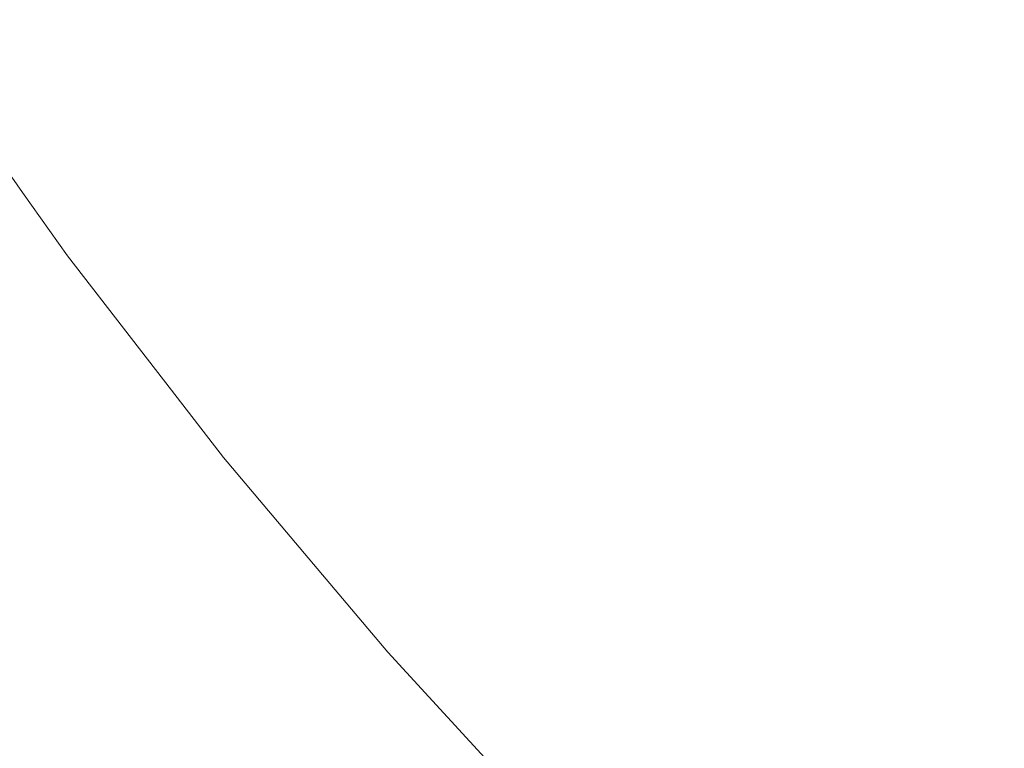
# Model space of a CAD drawing. Header units: centimetres. Extents: x -25.9 to 27.4, y 34.1 to 35.9.
# Tile 7 of 256: x -25.8347 to -25.8183, y 34.1724 to 34.1846. Entities that reach past the tile are written whole.
import ezdxf

# ---------------------------------------------------------------- set-up
doc = ezdxf.new("R2010")
doc.units = ezdxf.units.CM
doc.header["$LTSCALE"] = 2.54
doc.layers.add('Lucido design-1', color=7, linetype='Continuous')

# ---------------------------------------------------------------- blocks, each defined once
blk = doc.blocks.new('Gruppo-5-1')
at = {"color": 7, "linetype": 'Continuous', "lineweight": 9}
for points, invisible_edges in [([(-25.827334, 34.185475, -9.442527), (-25.829586, 34.18866, -9.442527), (-25.830886, 34.187781, -9.446402), (-25.828595, 34.184542, -9.446402)], 15), ([(-25.827334, 34.185475, -33.40929), (-25.829586, 34.18866, -33.40929), (-25.830886, 34.187781, -33.413165), (-25.828595, 34.184542, -33.413165)], 15), ([(-25.829449, 34.183911, -10.114657), (-25.831766, 34.187186, -10.114657), (-25.830586, 34.187984, -10.118519), (-25.828304, 34.184758, -10.118519)], 15), ([(-25.829449, 34.183911, -34.08142), (-25.831766, 34.187186, -34.08142), (-25.830586, 34.187984, -34.085282), (-25.828304, 34.184758, -34.085282)], 15), ([(-25.828595, 34.184542, -9.446402), (-25.830886, 34.187781, -9.446402), (-25.83205, 34.186994, -9.450335), (-25.829725, 34.183707, -9.450335)], 15), ([(-25.828595, 34.184542, -33.413165), (-25.830886, 34.187781, -33.413165), (-25.83205, 34.186994, -33.417098), (-25.829725, 34.183707, -33.417098)], 15), ([(-25.823309, 34.183713, -10.126041), (-25.825639, 34.186728, -10.126041), (-25.824125, 34.187848, -10.129688), (-25.821843, 34.184896, -10.129688)], 15), ([(-25.823309, 34.183713, -34.092804), (-25.825639, 34.186728, -34.092804), (-25.824125, 34.187848, -34.096451), (-25.821843, 34.184896, -34.096451)], 15), ([(-25.82213, 34.184665, -9.43498), (-25.824421, 34.187629, -9.43498), (-25.825942, 34.186505, -9.438717), (-25.823601, 34.183477, -9.438717)], 15), ([(-25.82213, 34.184665, -33.401743), (-25.824421, 34.187629, -33.401743), (-25.825942, 34.186505, -33.40548), (-25.823601, 34.183477, -33.40548)], 15), ([(-25.817914, 34.183385, -10.133253), (-25.820264, 34.186172, -10.133253), (-25.818574, 34.187536, -10.136728), (-25.816284, 34.18482, -10.136728)], 15), ([(-25.817914, 34.183385, -34.100016), (-25.820264, 34.186172, -34.100016), (-25.818574, 34.187536, -34.103491), (-25.816284, 34.18482, -34.103491)], 15), ([(-25.816525, 34.184608, -9.42775), (-25.818823, 34.187335, -9.42775), (-25.820536, 34.185952, -9.431322), (-25.818177, 34.183154, -9.431322)], 15), ([(-25.816525, 34.184608, -33.394513), (-25.818823, 34.187335, -33.394513), (-25.820536, 34.185952, -33.398085), (-25.818177, 34.183154, -33.398085)], 15), ([(-25.830467, 34.183158, -10.110736), (-25.832814, 34.186478, -10.110736), (-25.831766, 34.187186, -10.114657), (-25.829449, 34.183911, -10.114657)], 15), ([(-25.830467, 34.183158, -34.077499), (-25.832814, 34.186478, -34.077499), (-25.831766, 34.187186, -34.08142), (-25.829449, 34.183911, -34.08142)], 15), ([(-25.829725, 34.183707, -9.450335), (-25.83205, 34.186994, -9.450335), (-25.833076, 34.186301, -9.45432), (-25.83072, 34.182971, -9.45432)], 15), ([(-25.829725, 34.183707, -33.417098), (-25.83205, 34.186994, -33.417098), (-25.833076, 34.186301, -33.421083), (-25.83072, 34.182971, -33.421083)], 15), ([(-25.824658, 34.182624, -10.122315), (-25.827033, 34.185697, -10.122315), (-25.825639, 34.186728, -10.126041), (-25.823309, 34.183713, -10.126041)], 15), ([(-25.824658, 34.182624, -34.089078), (-25.827033, 34.185697, -34.089078), (-25.825639, 34.186728, -34.092804), (-25.823309, 34.183713, -34.092804)], 15), ([(-25.831354, 34.182502, -10.106763), (-25.833729, 34.18586, -10.106763), (-25.832814, 34.186478, -10.110736), (-25.830467, 34.183158, -10.110736)], 15), ([(-25.831354, 34.182502, -34.073526), (-25.833729, 34.18586, -34.073526), (-25.832814, 34.186478, -34.077499), (-25.830467, 34.183158, -34.077499)], 15), ([(-25.823601, 34.183477, -9.438717), (-25.825942, 34.186505, -9.438717), (-25.827334, 34.185475, -9.442527), (-25.824948, 34.182389, -9.442527)], 15), ([(-25.823601, 34.183477, -33.40548), (-25.825942, 34.186505, -33.40548), (-25.827334, 34.185475, -33.40929), (-25.824948, 34.182389, -33.40929)], 15), ([(-25.83072, 34.182971, -9.45432), (-25.833076, 34.186301, -9.45432), (-25.833962, 34.185702, -9.45835), (-25.83158, 34.182334, -9.45835)], 15), ([(-25.83072, 34.182971, -33.421083), (-25.833076, 34.186301, -33.421083), (-25.833962, 34.185702, -33.425113), (-25.83158, 34.182334, -33.425113)], 15), ([(-25.819438, 34.182044, -10.129688), (-25.821843, 34.184896, -10.129688), (-25.820264, 34.186172, -10.133253), (-25.817914, 34.183385, -10.133253)], 15), ([(-25.819438, 34.182044, -34.096451), (-25.821843, 34.184896, -34.096451), (-25.820264, 34.186172, -34.100016), (-25.817914, 34.183385, -34.100016)], 15), ([(-25.818177, 34.183154, -9.431322), (-25.820536, 34.185952, -9.431322), (-25.82213, 34.184665, -9.43498), (-25.819715, 34.181801, -9.43498)], 15), ([(-25.818177, 34.183154, -33.398085), (-25.820536, 34.185952, -33.398085), (-25.82213, 34.184665, -33.401743), (-25.819715, 34.181801, -33.401743)], 15), ([(-25.832109, 34.181943, -10.102745), (-25.834507, 34.185334, -10.102745), (-25.833729, 34.18586, -10.106763), (-25.831354, 34.182502, -10.106763)], 15), ([(-25.832109, 34.181943, -34.069508), (-25.834507, 34.185334, -34.069508), (-25.833729, 34.18586, -34.073526), (-25.831354, 34.182502, -34.073526)], 15), ([(-25.83158, 34.182334, -9.45835), (-25.833962, 34.185702, -9.45835), (-25.834708, 34.185198, -9.462417), (-25.832304, 34.181799, -9.462417)], 15), ([(-25.83158, 34.182334, -33.425113), (-25.833962, 34.185702, -33.425113), (-25.834708, 34.185198, -33.42918), (-25.832304, 34.181799, -33.42918)], 15), ([(-25.825887, 34.181631, -10.118519), (-25.828304, 34.184758, -10.118519), (-25.827033, 34.185697, -10.122315), (-25.824658, 34.182624, -10.122315)], 15), ([(-25.825887, 34.181631, -34.085282), (-25.828304, 34.184758, -34.085282), (-25.827033, 34.185697, -34.089078), (-25.824658, 34.182624, -34.089078)], 15), ([(-25.824948, 34.182389, -9.442527), (-25.827334, 34.185475, -9.442527), (-25.828595, 34.184542, -9.446402), (-25.826169, 34.181403, -9.446402)], 15), ([(-25.824948, 34.182389, -33.40929), (-25.827334, 34.185475, -33.40929), (-25.828595, 34.184542, -33.413165), (-25.826169, 34.181403, -33.413165)], 15), ([(-25.832731, 34.181483, -10.098688), (-25.835148, 34.184901, -10.098688), (-25.834507, 34.185334, -10.102745), (-25.832109, 34.181943, -10.102745)], 15), ([(-25.832731, 34.181483, -34.065451), (-25.835148, 34.184901, -34.065451), (-25.834507, 34.185334, -34.069508), (-25.832109, 34.181943, -34.069508)], 15), ([(-25.832304, 34.181799, -9.462417), (-25.834708, 34.185198, -9.462417), (-25.835313, 34.184789, -9.466514), (-25.832891, 34.181365, -9.466514)], 15), ([(-25.832304, 34.181799, -33.42918), (-25.834708, 34.185198, -33.42918), (-25.835313, 34.184789, -33.433277), (-25.832891, 34.181365, -33.433277)], 15), ([(-25.832891, 34.181365, -9.466514), (-25.835313, 34.184789, -9.466514), (-25.835775, 34.184477, -9.470635), (-25.83334, 34.181033, -9.470635)], 15), ([(-25.832891, 34.181365, -33.433277), (-25.835313, 34.184789, -33.433277), (-25.835775, 34.184477, -33.437398), (-25.83334, 34.181033, -33.437398)], 15), ([(-25.833218, 34.181123, -10.094598), (-25.83565, 34.184561, -10.094598), (-25.835148, 34.184901, -10.098688), (-25.832731, 34.181483, -10.098688)], 15), ([(-25.833218, 34.181123, -34.061361), (-25.83565, 34.184561, -34.061361), (-25.835148, 34.184901, -34.065451), (-25.832731, 34.181483, -34.065451)], 15), ([(-25.820852, 34.180799, -10.126041), (-25.823309, 34.183713, -10.126041), (-25.821843, 34.184896, -10.129688), (-25.819438, 34.182044, -10.129688)], 15), ([(-25.820852, 34.180799, -34.092804), (-25.823309, 34.183713, -34.092804), (-25.821843, 34.184896, -34.096451), (-25.819438, 34.182044, -34.096451)], 15), ([(-25.826996, 34.180736, -10.114657), (-25.829449, 34.183911, -10.114657), (-25.828304, 34.184758, -10.118519), (-25.825887, 34.181631, -10.118519)], 15), ([(-25.826996, 34.180736, -34.08142), (-25.829449, 34.183911, -34.08142), (-25.828304, 34.184758, -34.085282), (-25.825887, 34.181631, -34.085282)], 15), ([(-25.819715, 34.181801, -9.43498), (-25.82213, 34.184665, -9.43498), (-25.823601, 34.183477, -9.438717), (-25.821134, 34.180551, -9.438717)], 15), ([(-25.819715, 34.181801, -33.401743), (-25.82213, 34.184665, -33.401743), (-25.823601, 34.183477, -33.40548), (-25.821134, 34.180551, -33.40548)], 15), ([(-25.83334, 34.181033, -9.470635), (-25.835775, 34.184477, -9.470635), (-25.836095, 34.184261, -9.474771), (-25.83365, 34.180804, -9.474771)], 15), ([(-25.83334, 34.181033, -33.437398), (-25.835775, 34.184477, -33.437398), (-25.836095, 34.184261, -33.441534), (-25.83365, 34.180804, -33.441534)], 15), ([(-25.833569, 34.180864, -10.090484), (-25.836012, 34.184317, -10.090484), (-25.83565, 34.184561, -10.094598), (-25.833218, 34.181123, -10.094598)], 15), ([(-25.833569, 34.180864, -34.057247), (-25.836012, 34.184317, -34.057247), (-25.83565, 34.184561, -34.061361), (-25.833218, 34.181123, -34.061361)], 15), ([(-25.826169, 34.181403, -9.446402), (-25.828595, 34.184542, -9.446402), (-25.829725, 34.183707, -9.450335), (-25.827262, 34.180521, -9.450335)], 15), ([(-25.826169, 34.181403, -33.413165), (-25.828595, 34.184542, -33.413165), (-25.829725, 34.183707, -33.417098), (-25.827262, 34.180521, -33.417098)], 15), ([(-25.833783, 34.180705, -10.086352), (-25.836232, 34.184168, -10.086352), (-25.836012, 34.184317, -10.090484), (-25.833569, 34.180864, -10.090484)], 15), ([(-25.833783, 34.180705, -34.053115), (-25.836232, 34.184168, -34.053115), (-25.836012, 34.184317, -34.057247), (-25.833569, 34.180864, -34.057247)], 15), ([(-25.834609, 34.181708, -10.081992), (-25.836311, 34.184115, -10.081992), (-25.836232, 34.184168, -10.086352), (-25.833783, 34.180705, -10.086352)], 14), ([(-25.834609, 34.181708, -34.048755), (-25.836311, 34.184115, -34.048755), (-25.836232, 34.184168, -34.053115), (-25.833783, 34.180705, -34.053115)], 14), ([(-25.833822, 34.180677, -9.478917), (-25.836272, 34.184141, -9.478917), (-25.836311, 34.184115, -9.481992), (-25.834609, 34.181708, -9.481992)], 11), ([(-25.833822, 34.180677, -33.44568), (-25.836272, 34.184141, -33.44568), (-25.836311, 34.184115, -33.448755), (-25.834609, 34.181708, -33.448755)], 11), ([(-25.83365, 34.180804, -9.474771), (-25.836095, 34.184261, -9.474771), (-25.836272, 34.184141, -9.478917), (-25.833822, 34.180677, -9.478917)], 15), ([(-25.83365, 34.180804, -33.441534), (-25.836095, 34.184261, -33.441534), (-25.836272, 34.184141, -33.44568), (-25.833822, 34.180677, -33.44568)], 15), ([(-25.836311, 34.184115, -10.081992), (-25.834609, 34.181708, -10.081992), (-25.834609, 34.181708, -9.481992), (-25.836311, 34.184115, -9.481992)], 10), ([(-25.836311, 34.184115, -34.048755), (-25.834609, 34.181708, -34.048755), (-25.834609, 34.181708, -33.448755), (-25.836311, 34.184115, -33.448755)], 10), ([(-25.82798, 34.179941, -10.110736), (-25.830467, 34.183158, -10.110736), (-25.829449, 34.183911, -10.114657), (-25.826996, 34.180736, -10.114657)], 15), ([(-25.82798, 34.179941, -34.077499), (-25.830467, 34.183158, -34.077499), (-25.829449, 34.183911, -34.08142), (-25.826996, 34.180736, -34.08142)], 15), ([(-25.827262, 34.180521, -9.450335), (-25.829725, 34.183707, -9.450335), (-25.83072, 34.182971, -9.45432), (-25.828225, 34.179743, -9.45432)], 15), ([(-25.827262, 34.180521, -33.417098), (-25.829725, 34.183707, -33.417098), (-25.83072, 34.182971, -33.421083), (-25.828225, 34.179743, -33.421083)], 15), ([(-25.822154, 34.179654, -10.122315), (-25.824658, 34.182624, -10.122315), (-25.823309, 34.183713, -10.126041), (-25.820852, 34.180799, -10.126041)], 15), ([(-25.822154, 34.179654, -34.089078), (-25.824658, 34.182624, -34.089078), (-25.823309, 34.183713, -34.092804), (-25.820852, 34.180799, -34.092804)], 15), ([(-25.821134, 34.180551, -9.438717), (-25.823601, 34.183477, -9.438717), (-25.824948, 34.182389, -9.442527), (-25.822434, 34.179407, -9.442527)], 15), ([(-25.821134, 34.180551, -33.40548), (-25.823601, 34.183477, -33.40548), (-25.824948, 34.182389, -33.40929), (-25.822434, 34.179407, -33.40929)], 15), ([(-25.816914, 34.179296, -10.129688), (-25.819438, 34.182044, -10.129688), (-25.817914, 34.183385, -10.133253), (-25.815449, 34.180701, -10.133253)], 15), ([(-25.816914, 34.179296, -34.096451), (-25.819438, 34.182044, -34.096451), (-25.817914, 34.183385, -34.100016), (-25.815449, 34.180701, -34.100016)], 15), ([(-25.828839, 34.179248, -10.106763), (-25.831354, 34.182502, -10.106763), (-25.830467, 34.183158, -10.110736), (-25.82798, 34.179941, -10.110736)], 15), ([(-25.828839, 34.179248, -34.073526), (-25.831354, 34.182502, -34.073526), (-25.830467, 34.183158, -34.077499), (-25.82798, 34.179941, -34.077499)], 15), ([(-25.815702, 34.180458, -9.431322), (-25.818177, 34.183154, -9.431322), (-25.819715, 34.181801, -9.43498), (-25.81718, 34.179041, -9.43498)], 15), ([(-25.815702, 34.180458, -33.398085), (-25.818177, 34.183154, -33.398085), (-25.819715, 34.181801, -33.401743), (-25.81718, 34.179041, -33.401743)], 15), ([(-25.828225, 34.179743, -9.45432), (-25.83072, 34.182971, -9.45432), (-25.83158, 34.182334, -9.45835), (-25.829058, 34.179071, -9.45835)], 15), ([(-25.828225, 34.179743, -33.421083), (-25.83072, 34.182971, -33.421083), (-25.83158, 34.182334, -33.425113), (-25.829058, 34.179071, -33.425113)], 15), ([(-25.82957, 34.178658, -10.102745), (-25.832109, 34.181943, -10.102745), (-25.831354, 34.182502, -10.106763), (-25.828839, 34.179248, -10.106763)], 15), ([(-25.82957, 34.178658, -34.069508), (-25.832109, 34.181943, -34.069508), (-25.831354, 34.182502, -34.073526), (-25.828839, 34.179248, -34.073526)], 15), ([(-25.82334, 34.17861, -10.118519), (-25.825887, 34.181631, -10.118519), (-25.824658, 34.182624, -10.122315), (-25.822154, 34.179654, -10.122315)], 15), ([(-25.82334, 34.17861, -34.085282), (-25.825887, 34.181631, -34.085282), (-25.824658, 34.182624, -34.089078), (-25.822154, 34.179654, -34.089078)], 15), ([(-25.829058, 34.179071, -9.45835), (-25.83158, 34.182334, -9.45835), (-25.832304, 34.181799, -9.462417), (-25.829758, 34.178505, -9.462417)], 15), ([(-25.829058, 34.179071, -33.425113), (-25.83158, 34.182334, -33.425113), (-25.832304, 34.181799, -33.42918), (-25.829758, 34.178505, -33.42918)], 15), ([(-25.822434, 34.179407, -9.442527), (-25.824948, 34.182389, -9.442527), (-25.826169, 34.181403, -9.446402), (-25.823612, 34.17837, -9.446402)], 15), ([(-25.822434, 34.179407, -33.40929), (-25.824948, 34.182389, -33.40929), (-25.826169, 34.181403, -33.413165), (-25.823612, 34.17837, -33.413165)], 15), ([(-25.818274, 34.177993, -10.126041), (-25.820852, 34.180799, -10.126041), (-25.819438, 34.182044, -10.129688), (-25.816914, 34.179296, -10.129688)], 15), ([(-25.818274, 34.177993, -34.092804), (-25.820852, 34.180799, -34.092804), (-25.819438, 34.182044, -34.096451), (-25.816914, 34.179296, -34.096451)], 15), ([(-25.830171, 34.178172, -10.098688), (-25.832731, 34.181483, -10.098688), (-25.832109, 34.181943, -10.102745), (-25.82957, 34.178658, -10.102745)], 15), ([(-25.830171, 34.178172, -34.065451), (-25.832731, 34.181483, -34.065451), (-25.832109, 34.181943, -34.069508), (-25.82957, 34.178658, -34.069508)], 15), ([(-25.834609, 34.181708, -9.481992), (-25.83386, 34.180649, -9.481992), (-25.833822, 34.180677, -9.478917)], 10), ([(-25.83386, 34.180649, -9.481992), (-25.834609, 34.181708, -9.481992), (-25.834609, 34.181708, -10.081992), (-25.83386, 34.180649, -10.081992)], 10), ([(-25.833783, 34.180705, -10.086352), (-25.83386, 34.180649, -10.081992), (-25.834609, 34.181708, -10.081992)], 9), ([(-25.834609, 34.181708, -33.448755), (-25.83386, 34.180649, -33.448755), (-25.833822, 34.180677, -33.44568)], 10), ([(-25.83386, 34.180649, -33.448755), (-25.834609, 34.181708, -33.448755), (-25.834609, 34.181708, -34.048755), (-25.83386, 34.180649, -34.048755)], 10), ([(-25.833783, 34.180705, -34.053115), (-25.83386, 34.180649, -34.048755), (-25.834609, 34.181708, -34.048755)], 9), ([(-25.829758, 34.178505, -9.462417), (-25.832304, 34.181799, -9.462417), (-25.832891, 34.181365, -9.466514), (-25.830326, 34.178047, -9.466514)], 15), ([(-25.829758, 34.178505, -33.42918), (-25.832304, 34.181799, -33.42918), (-25.832891, 34.181365, -33.433277), (-25.830326, 34.178047, -33.433277)], 15), ([(-25.81718, 34.179041, -9.43498), (-25.819715, 34.181801, -9.43498), (-25.821134, 34.180551, -9.438717), (-25.818546, 34.177733, -9.438717)], 15), ([(-25.81718, 34.179041, -33.401743), (-25.819715, 34.181801, -33.401743), (-25.821134, 34.180551, -33.40548), (-25.818546, 34.177733, -33.40548)], 15), ([(-25.824409, 34.177669, -10.114657), (-25.826996, 34.180736, -10.114657), (-25.825887, 34.181631, -10.118519), (-25.82334, 34.17861, -10.118519)], 15), ([(-25.824409, 34.177669, -34.08142), (-25.826996, 34.180736, -34.08142), (-25.825887, 34.181631, -34.085282), (-25.82334, 34.17861, -34.085282)], 15), ([(-25.830326, 34.178047, -9.466514), (-25.832891, 34.181365, -9.466514), (-25.83334, 34.181033, -9.470635), (-25.83076, 34.177696, -9.470635)], 15), ([(-25.830326, 34.178047, -33.433277), (-25.832891, 34.181365, -33.433277), (-25.83334, 34.181033, -33.437398), (-25.83076, 34.177696, -33.437398)], 15), ([(-25.830643, 34.177791, -10.094598), (-25.833218, 34.181123, -10.094598), (-25.832731, 34.181483, -10.098688), (-25.830171, 34.178172, -10.098688)], 15), ([(-25.830643, 34.177791, -34.061361), (-25.833218, 34.181123, -34.061361), (-25.832731, 34.181483, -34.065451), (-25.830171, 34.178172, -34.065451)], 15), ([(-25.823612, 34.17837, -9.446402), (-25.826169, 34.181403, -9.446402), (-25.827262, 34.180521, -9.450335), (-25.824667, 34.177442, -9.450335)], 15), ([(-25.823612, 34.17837, -33.413165), (-25.826169, 34.181403, -33.413165), (-25.827262, 34.180521, -33.417098), (-25.824667, 34.177442, -33.417098)], 15), ([(-25.83076, 34.177696, -9.470635), (-25.83334, 34.181033, -9.470635), (-25.83365, 34.180804, -9.474771), (-25.83106, 34.177454, -9.474771)], 15), ([(-25.83076, 34.177696, -33.437398), (-25.83334, 34.181033, -33.437398), (-25.83365, 34.180804, -33.441534), (-25.83106, 34.177454, -33.441534)], 15), ([(-25.830983, 34.177517, -10.090484), (-25.833569, 34.180864, -10.090484), (-25.833218, 34.181123, -10.094598), (-25.830643, 34.177791, -10.094598)], 15), ([(-25.830983, 34.177517, -34.057247), (-25.833569, 34.180864, -34.057247), (-25.833218, 34.181123, -34.061361), (-25.830643, 34.177791, -34.061361)], 15), ([(-25.83119, 34.17735, -10.086352), (-25.833783, 34.180705, -10.086352), (-25.833569, 34.180864, -10.090484), (-25.830983, 34.177517, -10.090484)], 15), ([(-25.83119, 34.17735, -34.053115), (-25.833783, 34.180705, -34.053115), (-25.833569, 34.180864, -34.057247), (-25.830983, 34.177517, -34.057247)], 15), ([(-25.832131, 34.178412, -10.081992), (-25.83386, 34.180649, -10.081992), (-25.833783, 34.180705, -10.086352), (-25.83119, 34.17735, -10.086352)], 14), ([(-25.832131, 34.178412, -34.048755), (-25.83386, 34.180649, -34.048755), (-25.833783, 34.180705, -34.053115), (-25.83119, 34.17735, -34.053115)], 14), ([(-25.83106, 34.177454, -9.474771), (-25.83365, 34.180804, -9.474771), (-25.833822, 34.180677, -9.478917), (-25.831227, 34.17732, -9.478917)], 15), ([(-25.83106, 34.177454, -33.441534), (-25.83365, 34.180804, -33.441534), (-25.833822, 34.180677, -33.44568), (-25.831227, 34.17732, -33.44568)], 15), ([(-25.825359, 34.176833, -10.110736), (-25.82798, 34.179941, -10.110736), (-25.826996, 34.180736, -10.114657), (-25.824409, 34.177669, -10.114657)], 15), ([(-25.825359, 34.176833, -34.077499), (-25.82798, 34.179941, -34.077499), (-25.826996, 34.180736, -34.08142), (-25.824409, 34.177669, -34.08142)], 15), ([(-25.819526, 34.176793, -10.122315), (-25.822154, 34.179654, -10.122315), (-25.820852, 34.180799, -10.126041), (-25.818274, 34.177993, -10.126041)], 15), ([(-25.819526, 34.176793, -34.089078), (-25.822154, 34.179654, -34.089078), (-25.820852, 34.180799, -34.092804), (-25.818274, 34.177993, -34.092804)], 15), ([(-25.831227, 34.17732, -9.478917), (-25.833822, 34.180677, -9.478917), (-25.83386, 34.180649, -9.481992), (-25.832131, 34.178412, -9.481992)], 11), ([(-25.831227, 34.17732, -33.44568), (-25.833822, 34.180677, -33.44568), (-25.83386, 34.180649, -33.448755), (-25.832131, 34.178412, -33.448755)], 11), ([(-25.83386, 34.180649, -10.081992), (-25.832131, 34.178412, -10.081992), (-25.832131, 34.178412, -9.481992), (-25.83386, 34.180649, -9.481992)], 10), ([(-25.83386, 34.180649, -34.048755), (-25.832131, 34.178412, -34.048755), (-25.832131, 34.178412, -33.448755), (-25.83386, 34.180649, -33.448755)], 10), ([(-25.824667, 34.177442, -9.450335), (-25.827262, 34.180521, -9.450335), (-25.828225, 34.179743, -9.45432), (-25.825596, 34.176624, -9.45432)], 15), ([(-25.824667, 34.177442, -33.417098), (-25.827262, 34.180521, -33.417098), (-25.828225, 34.179743, -33.421083), (-25.825596, 34.176624, -33.421083)], 15), ([(-25.818546, 34.177733, -9.438717), (-25.821134, 34.180551, -9.438717), (-25.822434, 34.179407, -9.442527), (-25.819796, 34.176534, -9.442527)], 15), ([(-25.818546, 34.177733, -33.40548), (-25.821134, 34.180551, -33.40548), (-25.822434, 34.179407, -33.40929), (-25.819796, 34.176534, -33.40929)], 15), ([(-25.826188, 34.176104, -10.106763), (-25.828839, 34.179248, -10.106763), (-25.82798, 34.179941, -10.110736), (-25.825359, 34.176833, -10.110736)], 15), ([(-25.826188, 34.176104, -34.073526), (-25.828839, 34.179248, -34.073526), (-25.82798, 34.179941, -34.077499), (-25.825359, 34.176833, -34.077499)], 15), ([(-25.825596, 34.176624, -9.45432), (-25.828225, 34.179743, -9.45432), (-25.829058, 34.179071, -9.45835), (-25.826399, 34.175917, -9.45835)], 15), ([(-25.825596, 34.176624, -33.421083), (-25.828225, 34.179743, -33.421083), (-25.829058, 34.179071, -33.425113), (-25.826399, 34.175917, -33.425113)], 15), ([(-25.820667, 34.175699, -10.118519), (-25.82334, 34.17861, -10.118519), (-25.822154, 34.179654, -10.122315), (-25.819526, 34.176793, -10.122315)], 15), ([(-25.820667, 34.175699, -34.085282), (-25.82334, 34.17861, -34.085282), (-25.822154, 34.179654, -34.089078), (-25.819526, 34.176793, -34.089078)], 15), ([(-25.819796, 34.176534, -9.442527), (-25.822434, 34.179407, -9.442527), (-25.823612, 34.17837, -9.446402), (-25.820928, 34.175449, -9.446402)], 15), ([(-25.819796, 34.176534, -33.40929), (-25.822434, 34.179407, -33.40929), (-25.823612, 34.17837, -33.413165), (-25.820928, 34.175449, -33.413165)], 15), ([(-25.826893, 34.175483, -10.102745), (-25.82957, 34.178658, -10.102745), (-25.828839, 34.179248, -10.106763), (-25.826188, 34.176104, -10.106763)], 15), ([(-25.826893, 34.175483, -34.069508), (-25.82957, 34.178658, -34.069508), (-25.828839, 34.179248, -34.073526), (-25.826188, 34.176104, -34.073526)], 15), ([(-25.815579, 34.175298, -10.126041), (-25.818274, 34.177993, -10.126041), (-25.816914, 34.179296, -10.129688), (-25.814276, 34.176658, -10.129688)], 15), ([(-25.815579, 34.175298, -34.092804), (-25.818274, 34.177993, -34.092804), (-25.816914, 34.179296, -34.096451), (-25.814276, 34.176658, -34.096451)], 15), ([(-25.826399, 34.175917, -9.45835), (-25.829058, 34.179071, -9.45835), (-25.829758, 34.178505, -9.462417), (-25.827075, 34.175323, -9.462417)], 15), ([(-25.826399, 34.175917, -33.425113), (-25.829058, 34.179071, -33.425113), (-25.829758, 34.178505, -33.42918), (-25.827075, 34.175323, -33.42918)], 15), ([(-25.814531, 34.176392, -9.43498), (-25.81718, 34.179041, -9.43498), (-25.818546, 34.177733, -9.438717), (-25.815839, 34.175026, -9.438717)], 15), ([(-25.814531, 34.176392, -33.401743), (-25.81718, 34.179041, -33.401743), (-25.818546, 34.177733, -33.40548), (-25.815839, 34.175026, -33.40548)], 15), ([(-25.827474, 34.174972, -10.098688), (-25.830171, 34.178172, -10.098688), (-25.82957, 34.178658, -10.102745), (-25.826893, 34.175483, -10.102745)], 15), ([(-25.827474, 34.174972, -34.065451), (-25.830171, 34.178172, -34.065451), (-25.82957, 34.178658, -34.069508), (-25.826893, 34.175483, -34.069508)], 15), ([(-25.821695, 34.174714, -10.114657), (-25.824409, 34.177669, -10.114657), (-25.82334, 34.17861, -10.118519), (-25.820667, 34.175699, -10.118519)], 15), ([(-25.821695, 34.174714, -34.08142), (-25.824409, 34.177669, -34.08142), (-25.82334, 34.17861, -34.085282), (-25.820667, 34.175699, -34.085282)], 15), ([(-25.832131, 34.178412, -9.481992), (-25.831264, 34.17729, -9.481992), (-25.831227, 34.17732, -9.478917)], 10), ([(-25.831264, 34.17729, -9.481992), (-25.832131, 34.178412, -9.481992), (-25.832131, 34.178412, -10.081992), (-25.831264, 34.17729, -10.081992)], 10), ([(-25.83119, 34.17735, -10.086352), (-25.831264, 34.17729, -10.081992), (-25.832131, 34.178412, -10.081992)], 9), ([(-25.832131, 34.178412, -33.448755), (-25.831264, 34.17729, -33.448755), (-25.831227, 34.17732, -33.44568)], 10), ([(-25.831264, 34.17729, -33.448755), (-25.832131, 34.178412, -33.448755), (-25.832131, 34.178412, -34.048755), (-25.831264, 34.17729, -34.048755)], 10), ([(-25.83119, 34.17735, -34.053115), (-25.831264, 34.17729, -34.048755), (-25.832131, 34.178412, -34.048755)], 9), ([(-25.827075, 34.175323, -9.462417), (-25.829758, 34.178505, -9.462417), (-25.830326, 34.178047, -9.466514), (-25.827623, 34.174841, -9.466514)], 15), ([(-25.827075, 34.175323, -33.42918), (-25.829758, 34.178505, -33.42918), (-25.830326, 34.178047, -33.433277), (-25.827623, 34.174841, -33.433277)], 15), ([(-25.820928, 34.175449, -9.446402), (-25.823612, 34.17837, -9.446402), (-25.824667, 34.177442, -9.450335), (-25.821943, 34.174477, -9.450335)], 15), ([(-25.820928, 34.175449, -33.413165), (-25.823612, 34.17837, -33.413165), (-25.824667, 34.177442, -33.417098), (-25.821943, 34.174477, -33.417098)], 15), ([(-25.827928, 34.174572, -10.094598), (-25.830643, 34.177791, -10.094598), (-25.830171, 34.178172, -10.098688), (-25.827474, 34.174972, -10.098688)], 15), ([(-25.827928, 34.174572, -34.061361), (-25.830643, 34.177791, -34.061361), (-25.830171, 34.178172, -34.065451), (-25.827474, 34.174972, -34.065451)], 15), ([(-25.827623, 34.174841, -9.466514), (-25.830326, 34.178047, -9.466514), (-25.83076, 34.177696, -9.470635), (-25.828042, 34.174472, -9.470635)], 15), ([(-25.827623, 34.174841, -33.433277), (-25.830326, 34.178047, -33.433277), (-25.83076, 34.177696, -33.437398), (-25.828042, 34.174472, -33.437398)], 15), ([(-25.816779, 34.174046, -10.122315), (-25.819526, 34.176793, -10.122315), (-25.818274, 34.177993, -10.126041), (-25.815579, 34.175298, -10.126041)], 15), ([(-25.816779, 34.174046, -34.089078), (-25.819526, 34.176793, -34.089078), (-25.818274, 34.177993, -34.092804), (-25.815579, 34.175298, -34.092804)], 15), ([(-25.828256, 34.174283, -10.090484), (-25.830983, 34.177517, -10.090484), (-25.830643, 34.177791, -10.094598), (-25.827928, 34.174572, -10.094598)], 15), ([(-25.828256, 34.174283, -34.057247), (-25.830983, 34.177517, -34.057247), (-25.830643, 34.177791, -34.061361), (-25.827928, 34.174572, -34.061361)], 15), ([(-25.815839, 34.175026, -9.438717), (-25.818546, 34.177733, -9.438717), (-25.819796, 34.176534, -9.442527), (-25.817038, 34.173776, -9.442527)], 15), ([(-25.815839, 34.175026, -33.40548), (-25.818546, 34.177733, -33.40548), (-25.819796, 34.176534, -33.40929), (-25.817038, 34.173776, -33.40929)], 15), ([(-25.828042, 34.174472, -9.470635), (-25.83076, 34.177696, -9.470635), (-25.83106, 34.177454, -9.474771), (-25.828331, 34.174217, -9.474771)], 15), ([(-25.828042, 34.174472, -33.437398), (-25.83076, 34.177696, -33.437398), (-25.83106, 34.177454, -33.441534), (-25.828331, 34.174217, -33.441534)], 15), ([(-25.822609, 34.173838, -10.110736), (-25.825359, 34.176833, -10.110736), (-25.824409, 34.177669, -10.114657), (-25.821695, 34.174714, -10.114657)], 15), ([(-25.822609, 34.173838, -34.077499), (-25.825359, 34.176833, -34.077499), (-25.824409, 34.177669, -34.08142), (-25.821695, 34.174714, -34.08142)], 15), ([(-25.828331, 34.174217, -9.474771), (-25.83106, 34.177454, -9.474771), (-25.831227, 34.17732, -9.478917), (-25.828492, 34.174076, -9.478917)], 15), ([(-25.828331, 34.174217, -33.441534), (-25.83106, 34.177454, -33.441534), (-25.831227, 34.17732, -33.44568), (-25.828492, 34.174076, -33.44568)], 15), ([(-25.828456, 34.174107, -10.086352), (-25.83119, 34.17735, -10.086352), (-25.830983, 34.177517, -10.090484), (-25.828256, 34.174283, -10.090484)], 15), ([(-25.828456, 34.174107, -34.053115), (-25.83119, 34.17735, -34.053115), (-25.830983, 34.177517, -34.057247), (-25.828256, 34.174283, -34.057247)], 15), ([(-25.821943, 34.174477, -9.450335), (-25.824667, 34.177442, -9.450335), (-25.825596, 34.176624, -9.45432), (-25.822836, 34.17362, -9.45432)], 15), ([(-25.821943, 34.174477, -33.417098), (-25.824667, 34.177442, -33.417098), (-25.825596, 34.176624, -33.421083), (-25.822836, 34.17362, -33.421083)], 15), ([(-25.829556, 34.175265, -10.081992), (-25.831264, 34.17729, -10.081992), (-25.83119, 34.17735, -10.086352), (-25.828456, 34.174107, -10.086352)], 14), ([(-25.829556, 34.175265, -34.048755), (-25.831264, 34.17729, -34.048755), (-25.83119, 34.17735, -34.053115), (-25.828456, 34.174107, -34.053115)], 14), ([(-25.828492, 34.174076, -9.478917), (-25.831227, 34.17732, -9.478917), (-25.831264, 34.17729, -9.481992), (-25.829556, 34.175265, -9.481992)], 11), ([(-25.828492, 34.174076, -33.44568), (-25.831227, 34.17732, -33.44568), (-25.831264, 34.17729, -33.448755), (-25.829556, 34.175265, -33.448755)], 11), ([(-25.831264, 34.17729, -10.081992), (-25.829556, 34.175265, -10.081992), (-25.829556, 34.175265, -9.481992), (-25.831264, 34.17729, -9.481992)], 10), ([(-25.831264, 34.17729, -34.048755), (-25.829556, 34.175265, -34.048755), (-25.829556, 34.175265, -33.448755), (-25.831264, 34.17729, -33.448755)], 10), ([(-25.823405, 34.173075, -10.106763), (-25.826188, 34.176104, -10.106763), (-25.825359, 34.176833, -10.110736), (-25.822609, 34.173838, -10.110736)], 15), ([(-25.823405, 34.173075, -34.073526), (-25.826188, 34.176104, -34.073526), (-25.825359, 34.176833, -34.077499), (-25.822609, 34.173838, -34.077499)], 15), ([(-25.817873, 34.172905, -10.118519), (-25.820667, 34.175699, -10.118519), (-25.819526, 34.176793, -10.122315), (-25.816779, 34.174046, -10.122315)], 15), ([(-25.817873, 34.172905, -34.085282), (-25.820667, 34.175699, -34.085282), (-25.819526, 34.176793, -34.089078), (-25.816779, 34.174046, -34.089078)], 15), ([(-25.822836, 34.17362, -9.45432), (-25.825596, 34.176624, -9.45432), (-25.826399, 34.175917, -9.45835), (-25.823609, 34.17288, -9.45835)], 15), ([(-25.822836, 34.17362, -33.421083), (-25.825596, 34.176624, -33.421083), (-25.826399, 34.175917, -33.425113), (-25.823609, 34.17288, -33.425113)], 15), ([(-25.817038, 34.173776, -9.442527), (-25.819796, 34.176534, -9.442527), (-25.820928, 34.175449, -9.446402), (-25.818123, 34.172644, -9.446402)], 15), ([(-25.817038, 34.173776, -33.40929), (-25.819796, 34.176534, -33.40929), (-25.820928, 34.175449, -33.413165), (-25.818123, 34.172644, -33.413165)], 15), ([(-25.824084, 34.172425, -10.102745), (-25.826893, 34.175483, -10.102745), (-25.826188, 34.176104, -10.106763), (-25.823405, 34.173075, -10.106763)], 15), ([(-25.824084, 34.172425, -34.069508), (-25.826893, 34.175483, -34.069508), (-25.826188, 34.176104, -34.073526), (-25.823405, 34.173075, -34.073526)], 15), ([(-25.823609, 34.17288, -9.45835), (-25.826399, 34.175917, -9.45835), (-25.827075, 34.175323, -9.462417), (-25.824259, 34.172257, -9.462417)], 15), ([(-25.823609, 34.17288, -33.425113), (-25.826399, 34.175917, -33.425113), (-25.827075, 34.175323, -33.42918), (-25.824259, 34.172257, -33.42918)], 15), ([(-25.818858, 34.171877, -10.114657), (-25.821695, 34.174714, -10.114657), (-25.820667, 34.175699, -10.118519), (-25.817873, 34.172905, -10.118519)], 15), ([(-25.818858, 34.171877, -34.08142), (-25.821695, 34.174714, -34.08142), (-25.820667, 34.175699, -34.085282), (-25.817873, 34.172905, -34.085282)], 15), ([(-25.824642, 34.171889, -10.098688), (-25.827474, 34.174972, -10.098688), (-25.826893, 34.175483, -10.102745), (-25.824084, 34.172425, -10.102745)], 15), ([(-25.824642, 34.171889, -34.065451), (-25.827474, 34.174972, -34.065451), (-25.826893, 34.175483, -34.069508), (-25.824084, 34.172425, -34.069508)], 15), ([(-25.818123, 34.172644, -9.446402), (-25.820928, 34.175449, -9.446402), (-25.821943, 34.174477, -9.450335), (-25.819095, 34.171629, -9.450335)], 15), ([(-25.818123, 34.172644, -33.413165), (-25.820928, 34.175449, -33.413165), (-25.821943, 34.174477, -33.417098), (-25.819095, 34.171629, -33.417098)], 15), ([(-25.824259, 34.172257, -9.462417), (-25.827075, 34.175323, -9.462417), (-25.827623, 34.174841, -9.466514), (-25.824786, 34.171752, -9.466514)], 15), ([(-25.824259, 34.172257, -33.42918), (-25.827075, 34.175323, -33.42918), (-25.827623, 34.174841, -33.433277), (-25.824786, 34.171752, -33.433277)], 15), ([(-25.829556, 34.175265, -9.481992), (-25.828527, 34.174045, -9.481992), (-25.828492, 34.174076, -9.478917)], 10), ([(-25.828527, 34.174045, -9.481992), (-25.829556, 34.175265, -9.481992), (-25.829556, 34.175265, -10.081992), (-25.828527, 34.174045, -10.081992)], 10), ([(-25.828456, 34.174107, -10.086352), (-25.828527, 34.174045, -10.081992), (-25.829556, 34.175265, -10.081992)], 9), ([(-25.829556, 34.175265, -33.448755), (-25.828527, 34.174045, -33.448755), (-25.828492, 34.174076, -33.44568)], 10), ([(-25.828527, 34.174045, -33.448755), (-25.829556, 34.175265, -33.448755), (-25.829556, 34.175265, -34.048755), (-25.828527, 34.174045, -34.048755)], 10), ([(-25.828456, 34.174107, -34.053115), (-25.828527, 34.174045, -34.048755), (-25.829556, 34.175265, -34.048755)], 9), ([(-25.82508, 34.17147, -10.094598), (-25.827928, 34.174572, -10.094598), (-25.827474, 34.174972, -10.098688), (-25.824642, 34.171889, -10.098688)], 15), ([(-25.82508, 34.17147, -34.061361), (-25.827928, 34.174572, -34.061361), (-25.827474, 34.174972, -34.065451), (-25.824642, 34.171889, -34.065451)], 15), ([(-25.824786, 34.171752, -9.466514), (-25.827623, 34.174841, -9.466514), (-25.828042, 34.174472, -9.470635), (-25.825188, 34.171366, -9.470635)], 15), ([(-25.824786, 34.171752, -33.433277), (-25.827623, 34.174841, -33.433277), (-25.828042, 34.174472, -33.437398), (-25.825188, 34.171366, -33.437398)], 15), ([(-25.819734, 34.170963, -10.110736), (-25.822609, 34.173838, -10.110736), (-25.821695, 34.174714, -10.114657), (-25.818858, 34.171877, -10.114657)], 15), ([(-25.819734, 34.170963, -34.077499), (-25.822609, 34.173838, -34.077499), (-25.821695, 34.174714, -34.08142), (-25.818858, 34.171877, -34.08142)], 15), ([(-25.825188, 34.171366, -9.470635), (-25.828042, 34.174472, -9.470635), (-25.828331, 34.174217, -9.474771), (-25.825467, 34.171099, -9.474771)], 15), ([(-25.825188, 34.171366, -33.437398), (-25.828042, 34.174472, -33.437398), (-25.828331, 34.174217, -33.441534), (-25.825467, 34.171099, -33.441534)], 15), ([(-25.825395, 34.171168, -10.090484), (-25.828256, 34.174283, -10.090484), (-25.827928, 34.174572, -10.094598), (-25.82508, 34.17147, -10.094598)], 15), ([(-25.825395, 34.171168, -34.057247), (-25.828256, 34.174283, -34.057247), (-25.827928, 34.174572, -34.061361), (-25.82508, 34.17147, -34.061361)], 15), ([(-25.819095, 34.171629, -9.450335), (-25.821943, 34.174477, -9.450335), (-25.822836, 34.17362, -9.45432), (-25.819952, 34.170736, -9.45432)], 15), ([(-25.819095, 34.171629, -33.417098), (-25.821943, 34.174477, -33.417098), (-25.822836, 34.17362, -33.421083), (-25.819952, 34.170736, -33.421083)], 15), ([(-25.825467, 34.171099, -9.474771), (-25.828331, 34.174217, -9.474771), (-25.828492, 34.174076, -9.478917), (-25.825621, 34.170951, -9.478917)], 15), ([(-25.825467, 34.171099, -33.441534), (-25.828331, 34.174217, -33.441534), (-25.828492, 34.174076, -33.44568), (-25.825621, 34.170951, -33.44568)], 15), ([(-25.825587, 34.170984, -10.086352), (-25.828456, 34.174107, -10.086352), (-25.828256, 34.174283, -10.090484), (-25.825395, 34.171168, -10.090484)], 15), ([(-25.825587, 34.170984, -34.053115), (-25.828456, 34.174107, -34.053115), (-25.828256, 34.174283, -34.057247), (-25.825395, 34.171168, -34.057247)], 15), ([(-25.826853, 34.172221, -10.081992), (-25.828527, 34.174045, -10.081992), (-25.828456, 34.174107, -10.086352), (-25.825587, 34.170984, -10.086352)], 14), ([(-25.826853, 34.172221, -34.048755), (-25.828527, 34.174045, -34.048755), (-25.828456, 34.174107, -34.053115), (-25.825587, 34.170984, -34.053115)], 14), ([(-25.825621, 34.170951, -9.478917), (-25.828492, 34.174076, -9.478917), (-25.828527, 34.174045, -9.481992), (-25.826853, 34.172221, -9.481992)], 11), ([(-25.825621, 34.170951, -33.44568), (-25.828492, 34.174076, -33.44568), (-25.828527, 34.174045, -33.448755), (-25.826853, 34.172221, -33.448755)], 11), ([(-25.828527, 34.174045, -10.081992), (-25.826853, 34.172221, -10.081992), (-25.826853, 34.172221, -9.481992), (-25.828527, 34.174045, -9.481992)], 10), ([(-25.828527, 34.174045, -34.048755), (-25.826853, 34.172221, -34.048755), (-25.826853, 34.172221, -33.448755), (-25.828527, 34.174045, -33.448755)], 10), ([(-25.820497, 34.170167, -10.106763), (-25.823405, 34.173075, -10.106763), (-25.822609, 34.173838, -10.110736), (-25.819734, 34.170963, -10.110736)], 15), ([(-25.820497, 34.170167, -34.073526), (-25.823405, 34.173075, -34.073526), (-25.822609, 34.173838, -34.077499), (-25.819734, 34.170963, -34.077499)], 15), ([(-25.819952, 34.170736, -9.45432), (-25.822836, 34.17362, -9.45432), (-25.823609, 34.17288, -9.45835), (-25.820692, 34.169963, -9.45835)], 15), ([(-25.819952, 34.170736, -33.421083), (-25.822836, 34.17362, -33.421083), (-25.823609, 34.17288, -33.425113), (-25.820692, 34.169963, -33.425113)], 15), ([(-25.821147, 34.169488, -10.102745), (-25.824084, 34.172425, -10.102745), (-25.823405, 34.173075, -10.106763), (-25.820497, 34.170167, -10.106763)], 15), ([(-25.821147, 34.169488, -34.069508), (-25.824084, 34.172425, -34.069508), (-25.823405, 34.173075, -34.073526), (-25.820497, 34.170167, -34.073526)], 15), ([(-25.820692, 34.169963, -9.45835), (-25.823609, 34.17288, -9.45835), (-25.824259, 34.172257, -9.462417), (-25.821315, 34.169313, -9.462417)], 15), ([(-25.820692, 34.169963, -33.425113), (-25.823609, 34.17288, -33.425113), (-25.824259, 34.172257, -33.42918), (-25.821315, 34.169313, -33.42918)], 15), ([(-25.815903, 34.169163, -10.114657), (-25.818858, 34.171877, -10.114657), (-25.817873, 34.172905, -10.118519), (-25.814962, 34.170232, -10.118519)], 15), ([(-25.815903, 34.169163, -34.08142), (-25.818858, 34.171877, -34.08142), (-25.817873, 34.172905, -34.085282), (-25.814962, 34.170232, -34.085282)], 15), ([(-25.815202, 34.16996, -9.446402), (-25.818123, 34.172644, -9.446402), (-25.819095, 34.171629, -9.450335), (-25.81613, 34.168905, -9.450335)], 15), ([(-25.815202, 34.16996, -33.413165), (-25.818123, 34.172644, -33.413165), (-25.819095, 34.171629, -33.417098), (-25.81613, 34.168905, -33.417098)], 15)]:
    blk.add_3dface(points, dxfattribs=dict(at, invisible_edges=invisible_edges))

msp = doc.modelspace()

# ---------------------------------------------------------------- block references
at = {"layer": 'Lucido design-1', "color": 7}
msp.add_blockref('Gruppo-5-1', (0, 0), dxfattribs=at)

doc.saveas('drawing.dxf')
